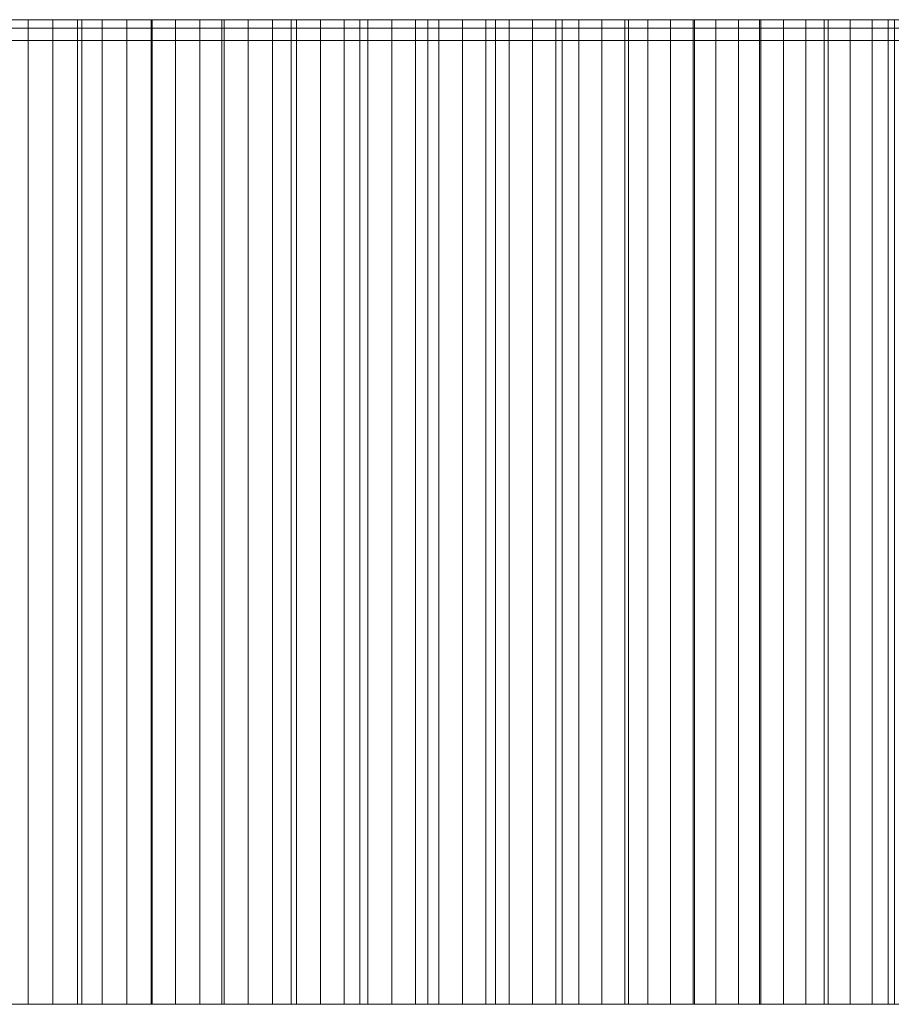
# Model space of a CAD drawing. Header units: centimetres. Extents: x -72 to 74, y -14 to 13.
# Tile 52 of 61: x 59.2 to 62.74, y 9.3 to 13.3. Entities that reach past the tile are written whole.
import ezdxf

# ---------------------------------------------------------------- set-up
doc = ezdxf.new("R2010")
doc.units = ezdxf.units.CM
doc.header["$LTSCALE"] = 2.54
doc.layers.add('Lucido design-1', color=7, linetype='Continuous')

# ---------------------------------------------------------------- blocks, each defined once
blk = doc.blocks.new('Gruppo-2-1')
at = {"color": 230, "linetype": 'Continuous', "lineweight": 9}
for points, invisible_edges in [([(29.3447, 13.3, -58.895), (29.3447, 13.3, -57.895), (73.3955, 13.3, -57.895), (29.3447, 13.3, -58.895)], 12), ([(74.3955, 13.3, -58.895), (29.3447, 13.3, -58.895), (73.3955, 13.3, -57.895), (74.3955, 13.3, -58.895)], 14), ([(58.8279, 13.3, 128.803), (59.1635, 13.3, 129.8423), (59.7366, 13.3, 129.3292), (58.8279, 13.3, 128.803)], 15), ([(58.9296, 13.3, 128.7115), (58.8279, 13.3, 128.803), (59.7366, 13.3, 129.3292), (58.9296, 13.3, 128.7115)], 14), ([(59.0309, 13.3, 128.6197), (58.9296, 13.3, 128.7115), (59.7366, 13.3, 129.3292), (59.0309, 13.3, 128.6197)], 14), ([(59.132, 13.3, 128.5276), (59.0309, 13.3, 128.6197), (59.7366, 13.3, 129.3292), (59.132, 13.3, 128.5276)], 14), ([(59.2328, 13.3, 128.4351), (59.132, 13.3, 128.5276), (59.7366, 13.3, 129.3292), (59.2328, 13.3, 128.4351)], 14), ([(59.1635, 13.3, 129.8423), (59.4511, 13.3, 129.587), (59.7366, 13.3, 129.3292), (59.1635, 13.3, 129.8423)], 12), ([(59.3333, 13.3, 128.3424), (59.2328, 13.3, 128.4351), (59.7366, 13.3, 129.3292), (59.3333, 13.3, 128.3424)], 14), ([(59.3333, 13.3, 128.3424), (59.7366, 13.3, 129.3292), (60.3009, 13.3, 128.8064), (59.3333, 13.3, 128.3424)], 15), ([(59.4335, 13.3, 128.2493), (59.3333, 13.3, 128.3424), (60.3009, 13.3, 128.8064), (59.4335, 13.3, 128.2493)], 14), ([(59.5334, 13.3, 128.1559), (59.4335, 13.3, 128.2493), (60.3009, 13.3, 128.8064), (59.5334, 13.3, 128.1559)], 14), ([(59.633, 13.3, 128.0622), (59.5334, 13.3, 128.1559), (60.3009, 13.3, 128.8064), (59.633, 13.3, 128.0622)], 14), ([(59.7323, 13.3, 127.9682), (59.633, 13.3, 128.0622), (60.3009, 13.3, 128.8064), (59.7323, 13.3, 127.9682)], 14), ([(59.7323, 13.3, 127.9682), (60.3009, 13.3, 128.8064), (60.5797, 13.3, 128.5414), (59.7323, 13.3, 127.9682)], 13), ([(59.8314, 13.3, 127.8739), (59.7323, 13.3, 127.9682), (60.5797, 13.3, 128.5414), (59.8314, 13.3, 127.8739)], 14), ([(59.7366, 13.3, 129.3292), (60.0199, 13.3, 129.069), (60.3009, 13.3, 128.8064), (59.7366, 13.3, 129.3292)], 12), ([(59.9301, 13.3, 127.7793), (59.8314, 13.3, 127.8739), (60.5797, 13.3, 128.5414), (59.9301, 13.3, 127.7793)], 14), ([(60.0285, 13.3, 127.6844), (59.9301, 13.3, 127.7793), (60.5797, 13.3, 128.5414), (60.0285, 13.3, 127.6844)], 14), ([(60.1267, 13.3, 127.5891), (60.0285, 13.3, 127.6844), (60.5797, 13.3, 128.5414), (60.1267, 13.3, 127.5891)], 14), ([(60.1267, 13.3, 127.5891), (60.5797, 13.3, 128.5414), (61.1304, 13.3, 128.0044), (60.1267, 13.3, 127.5891)], 15), ([(60.2246, 13.3, 127.4936), (60.1267, 13.3, 127.5891), (61.1304, 13.3, 128.0044), (60.2246, 13.3, 127.4936)], 14), ([(60.3221, 13.3, 127.3978), (60.2246, 13.3, 127.4936), (61.1304, 13.3, 128.0044), (60.3221, 13.3, 127.3978)], 14), ([(60.4194, 13.3, 127.3016), (60.3221, 13.3, 127.3978), (61.1304, 13.3, 128.0044), (60.4194, 13.3, 127.3016)], 14), ([(60.5163, 13.3, 127.2052), (60.4194, 13.3, 127.3016), (61.1304, 13.3, 128.0044), (60.5163, 13.3, 127.2052)], 14), ([(60.5163, 13.3, 127.2052), (61.1304, 13.3, 128.0044), (61.4023, 13.3, 127.7323), (60.5163, 13.3, 127.2052)], 13), ([(60.613, 13.3, 127.1084), (60.5163, 13.3, 127.2052), (61.4023, 13.3, 127.7323), (60.613, 13.3, 127.1084)], 14), ([(60.5797, 13.3, 128.5414), (60.8562, 13.3, 128.2741), (61.1304, 13.3, 128.0044), (60.5797, 13.3, 128.5414)], 12), ([(60.7094, 13.3, 127.0114), (60.613, 13.3, 127.1084), (61.4023, 13.3, 127.7323), (60.7094, 13.3, 127.0114)], 14), ([(60.8054, 13.3, 126.914), (60.7094, 13.3, 127.0114), (61.4023, 13.3, 127.7323), (60.8054, 13.3, 126.914)], 14), ([(60.9012, 13.3, 126.8164), (60.8054, 13.3, 126.914), (61.4023, 13.3, 127.7323), (60.9012, 13.3, 126.8164)], 14), ([(60.9966, 13.3, 126.7185), (60.9012, 13.3, 126.8164), (61.4023, 13.3, 127.7323), (60.9966, 13.3, 126.7185)], 14), ([(60.9966, 13.3, 126.7185), (61.4023, 13.3, 127.7323), (61.9391, 13.3, 127.1813), (60.9966, 13.3, 126.7185)], 15), ([(61.0918, 13.3, 126.6202), (60.9966, 13.3, 126.7185), (61.9391, 13.3, 127.1813), (61.0918, 13.3, 126.6202)], 14), ([(61.1866, 13.3, 126.5217), (61.0918, 13.3, 126.6202), (61.9391, 13.3, 127.1813), (61.1866, 13.3, 126.5217)], 14), ([(61.2811, 13.3, 126.4229), (61.1866, 13.3, 126.5217), (61.9391, 13.3, 127.1813), (61.2811, 13.3, 126.4229)], 14), ([(61.3754, 13.3, 126.3237), (61.2811, 13.3, 126.4229), (61.9391, 13.3, 127.1813), (61.3754, 13.3, 126.3237)], 14), ([(61.3754, 13.3, 126.3237), (61.9391, 13.3, 127.1813), (62.204, 13.3, 126.9024), (61.3754, 13.3, 126.3237)], 13), ([(61.4693, 13.3, 126.2243), (61.3754, 13.3, 126.3237), (62.204, 13.3, 126.9024), (61.4693, 13.3, 126.2243)], 14), ([(61.4023, 13.3, 127.7323), (61.6719, 13.3, 127.458), (61.9391, 13.3, 127.1813), (61.4023, 13.3, 127.7323)], 12), ([(61.5629, 13.3, 126.1246), (61.4693, 13.3, 126.2243), (62.204, 13.3, 126.9024), (61.5629, 13.3, 126.1246)], 14), ([(61.6562, 13.3, 126.0246), (61.5629, 13.3, 126.1246), (62.204, 13.3, 126.9024), (61.6562, 13.3, 126.0246)], 14), ([(61.7492, 13.3, 125.9244), (61.6562, 13.3, 126.0246), (62.204, 13.3, 126.9024), (61.7492, 13.3, 125.9244)], 14), ([(61.7492, 13.3, 125.9244), (62.204, 13.3, 126.9024), (62.7264, 13.3, 126.3378), (61.7492, 13.3, 125.9244)], 15), ([(61.8419, 13.3, 125.8238), (61.7492, 13.3, 125.9244), (62.7264, 13.3, 126.3378), (61.8419, 13.3, 125.8238)], 14), ([(61.9342, 13.3, 125.7229), (61.8419, 13.3, 125.8238), (62.7264, 13.3, 126.3378), (61.9342, 13.3, 125.7229)], 14), ([(62.0263, 13.3, 125.6218), (61.9342, 13.3, 125.7229), (62.7264, 13.3, 126.3378), (62.0263, 13.3, 125.6218)], 14), ([(62.118, 13.3, 125.5204), (62.0263, 13.3, 125.6218), (62.7264, 13.3, 126.3378), (62.118, 13.3, 125.5204)], 14), ([(62.2094, 13.3, 125.4186), (62.118, 13.3, 125.5204), (62.7264, 13.3, 126.3378), (62.2094, 13.3, 125.4186)], 14), ([(62.204, 13.3, 126.9024), (62.4664, 13.3, 126.6212), (62.7264, 13.3, 126.3378), (62.204, 13.3, 126.9024)], 12), ([(62.2094, 13.3, 125.4186), (62.7264, 13.3, 126.3378), (63.2392, 13.3, 125.7643), (62.2094, 13.3, 125.4186)], 15), ([(62.3005, 13.3, 125.3167), (62.2094, 13.3, 125.4186), (63.2392, 13.3, 125.7643), (62.3005, 13.3, 125.3167)], 14), ([(62.3913, 13.3, 125.2144), (62.3005, 13.3, 125.3167), (63.2392, 13.3, 125.7643), (62.3913, 13.3, 125.2144)], 14), ([(62.4818, 13.3, 125.1118), (62.3913, 13.3, 125.2144), (63.2392, 13.3, 125.7643), (62.4818, 13.3, 125.1118)], 14), ([(62.5719, 13.3, 125.009), (62.4818, 13.3, 125.1118), (63.2392, 13.3, 125.7643), (62.5719, 13.3, 125.009)], 14), ([(62.5719, 13.3, 125.009), (63.2392, 13.3, 125.7643), (63.4919, 13.3, 125.4744), (62.5719, 13.3, 125.009)], 13), ([(62.6617, 13.3, 124.9058), (62.5719, 13.3, 125.009), (63.4919, 13.3, 125.4744), (62.6617, 13.3, 124.9058)], 14), ([(62.7512, 13.3, 124.8024), (62.6617, 13.3, 124.9058), (63.4919, 13.3, 125.4744), (62.7512, 13.3, 124.8024)], 14), ([(62.7264, 13.3, 126.3378), (62.984, 13.3, 126.0522), (63.2392, 13.3, 125.7643), (62.7264, 13.3, 126.3378)], 12), ([(-14.5734, 13.2658, 96.0359), (35.8883, 13.2658, 139.5837), (73.3955, 13.2658, 95.1085), (-14.5734, 13.2658, 96.0359)], 15), ([(-14.5734, 13.2658, -57.895), (-14.5734, 13.2658, 96.0359), (73.3955, 13.2658, 95.1085), (-14.5734, 13.2658, -57.895)], 14), ([(-14.5734, 13.2658, -57.895), (73.3955, 13.2658, 95.1085), (73.3955, 13.2658, -57.895), (-14.5734, 13.2658, -57.895)], 9), ([(35.8883, 13.2658, 139.5837), (49.2576, 13.2658, 135.3416), (59.2328, 13.2658, 128.4351), (35.8883, 13.2658, 139.5837)], 15), ([(35.8883, 13.2658, 139.5837), (59.2328, 13.2658, 128.4351), (73.3955, 13.2658, 95.1085), (35.8883, 13.2658, 139.5837)], 15), ([(49.2576, 13.2658, 135.3416), (54.3154, 13.2658, 132.3502), (59.2328, 13.2658, 128.4351), (49.2576, 13.2658, 135.3416)], 15), ([(54.3154, 13.2658, 132.3502), (56.414, 13.2658, 130.8186), (59.2328, 13.2658, 128.4351), (54.3154, 13.2658, 132.3502)], 15), ([(56.414, 13.2658, 130.8186), (57.5865, 13.2658, 129.8762), (59.2328, 13.2658, 128.4351), (56.414, 13.2658, 130.8186)], 15), ([(57.5865, 13.2658, 129.8762), (58.4186, 13.2658, 129.1659), (59.2328, 13.2658, 128.4351), (57.5865, 13.2658, 129.8762)], 15), ([(58.4186, 13.2658, 129.1659), (58.9296, 13.2658, 128.7115), (59.2328, 13.2658, 128.4351), (58.4186, 13.2658, 129.1659)], 15), ([(58.9296, 13.2658, 128.7115), (59.132, 13.2658, 128.5276), (59.2328, 13.2658, 128.4351), (58.9296, 13.2658, 128.7115)], 13), ([(59.2328, 13.2658, 128.4351), (59.3333, 13.2658, 128.3424), (59.4335, 13.2658, 128.2493), (59.2328, 13.2658, 128.4351)], 12), ([(59.2328, 13.2658, 128.4351), (59.4335, 13.2658, 128.2493), (59.5334, 13.2658, 128.1559), (59.2328, 13.2658, 128.4351)], 13), ([(59.2328, 13.2658, 128.4351), (59.5334, 13.2658, 128.1559), (59.7323, 13.2658, 127.9682), (59.2328, 13.2658, 128.4351)], 15), ([(59.2328, 13.2658, 128.4351), (59.7323, 13.2658, 127.9682), (60.3221, 13.2658, 127.3978), (59.2328, 13.2658, 128.4351)], 15), ([(59.2328, 13.2658, 128.4351), (60.3221, 13.2658, 127.3978), (61.8419, 13.2658, 125.8238), (59.2328, 13.2658, 128.4351)], 15), ([(59.2328, 13.2658, 128.4351), (61.8419, 13.2658, 125.8238), (65.2035, 13.2658, 121.6872), (59.2328, 13.2658, 128.4351)], 15), ([(59.2328, 13.2658, 128.4351), (65.2035, 13.2658, 121.6872), (70.4114, 13.2658, 112.0975), (59.2328, 13.2658, 128.4351)], 15), ([(59.2328, 13.2658, 128.4351), (70.4114, 13.2658, 112.0975), (73.3955, 13.2658, 95.1085), (59.2328, 13.2658, 128.4351)], 15), ([(59.5334, 13.2658, 128.1559), (59.633, 13.2658, 128.0622), (59.7323, 13.2658, 127.9682), (59.5334, 13.2658, 128.1559)], 12), ([(59.7323, 13.2658, 127.9682), (59.8314, 13.2658, 127.8739), (59.9301, 13.2658, 127.7793), (59.7323, 13.2658, 127.9682)], 12), ([(59.7323, 13.2658, 127.9682), (59.9301, 13.2658, 127.7793), (60.0285, 13.2658, 127.6844), (59.7323, 13.2658, 127.9682)], 13), ([(59.7323, 13.2658, 127.9682), (60.0285, 13.2658, 127.6844), (60.3221, 13.2658, 127.3978), (59.7323, 13.2658, 127.9682)], 15), ([(60.0285, 13.2658, 127.6844), (60.1267, 13.2658, 127.5891), (60.2246, 13.2658, 127.4936), (60.0285, 13.2658, 127.6844)], 12), ([(60.0285, 13.2658, 127.6844), (60.2246, 13.2658, 127.4936), (60.3221, 13.2658, 127.3978), (60.0285, 13.2658, 127.6844)], 13), ([(60.3221, 13.2658, 127.3978), (60.4194, 13.2658, 127.3016), (60.5163, 13.2658, 127.2052), (60.3221, 13.2658, 127.3978)], 12), ([(60.3221, 13.2658, 127.3978), (60.5163, 13.2658, 127.2052), (60.7094, 13.2658, 127.0114), (60.3221, 13.2658, 127.3978)], 15), ([(60.3221, 13.2658, 127.3978), (60.7094, 13.2658, 127.0114), (61.1866, 13.2658, 126.5217), (60.3221, 13.2658, 127.3978)], 15), ([(60.3221, 13.2658, 127.3978), (61.1866, 13.2658, 126.5217), (61.8419, 13.2658, 125.8238), (60.3221, 13.2658, 127.3978)], 15), ([(60.5163, 13.2658, 127.2052), (60.613, 13.2658, 127.1084), (60.7094, 13.2658, 127.0114), (60.5163, 13.2658, 127.2052)], 12), ([(60.7094, 13.2658, 127.0114), (60.8054, 13.2658, 126.914), (60.9012, 13.2658, 126.8164), (60.7094, 13.2658, 127.0114)], 12), ([(60.7094, 13.2658, 127.0114), (60.9012, 13.2658, 126.8164), (61.1866, 13.2658, 126.5217), (60.7094, 13.2658, 127.0114)], 15), ([(60.9012, 13.2658, 126.8164), (60.9966, 13.2658, 126.7185), (61.1866, 13.2658, 126.5217), (60.9012, 13.2658, 126.8164)], 14), ([(60.9966, 13.2658, 126.7185), (61.0918, 13.2658, 126.6202), (61.1866, 13.2658, 126.5217), (60.9966, 13.2658, 126.7185)], 12), ([(61.1866, 13.2658, 126.5217), (61.2811, 13.2658, 126.4229), (61.4693, 13.2658, 126.2243), (61.1866, 13.2658, 126.5217)], 14), ([(61.1866, 13.2658, 126.5217), (61.4693, 13.2658, 126.2243), (61.8419, 13.2658, 125.8238), (61.1866, 13.2658, 126.5217)], 15), ([(61.2811, 13.2658, 126.4229), (61.3754, 13.2658, 126.3237), (61.4693, 13.2658, 126.2243), (61.2811, 13.2658, 126.4229)], 12), ([(61.4693, 13.2658, 126.2243), (61.5629, 13.2658, 126.1246), (61.6562, 13.2658, 126.0246), (61.4693, 13.2658, 126.2243)], 12), ([(61.4693, 13.2658, 126.2243), (61.6562, 13.2658, 126.0246), (61.8419, 13.2658, 125.8238), (61.4693, 13.2658, 126.2243)], 15), ([(61.6562, 13.2658, 126.0246), (61.7492, 13.2658, 125.9244), (61.8419, 13.2658, 125.8238), (61.6562, 13.2658, 126.0246)], 12), ([(61.8419, 13.2658, 125.8238), (61.9342, 13.2658, 125.7229), (62.118, 13.2658, 125.5204), (61.8419, 13.2658, 125.8238)], 14), ([(61.8419, 13.2658, 125.8238), (62.118, 13.2658, 125.5204), (62.3005, 13.2658, 125.3167), (61.8419, 13.2658, 125.8238)], 15), ([(61.8419, 13.2658, 125.8238), (62.3005, 13.2658, 125.3167), (62.6617, 13.2658, 124.9058), (61.8419, 13.2658, 125.8238)], 15), ([(61.8419, 13.2658, 125.8238), (62.6617, 13.2658, 124.9058), (63.1939, 13.2658, 124.2813), (61.8419, 13.2658, 125.8238)], 15), ([(61.8419, 13.2658, 125.8238), (63.1939, 13.2658, 124.2813), (65.2035, 13.2658, 121.6872), (61.8419, 13.2658, 125.8238)], 15), ([(61.9342, 13.2658, 125.7229), (62.0263, 13.2658, 125.6218), (62.118, 13.2658, 125.5204), (61.9342, 13.2658, 125.7229)], 12), ([(62.118, 13.2658, 125.5204), (62.2094, 13.2658, 125.4186), (62.3005, 13.2658, 125.3167), (62.118, 13.2658, 125.5204)], 12), ([(62.3005, 13.2658, 125.3167), (62.3913, 13.2658, 125.2144), (62.4818, 13.2658, 125.1118), (62.3005, 13.2658, 125.3167)], 12), ([(62.3005, 13.2658, 125.3167), (62.4818, 13.2658, 125.1118), (62.6617, 13.2658, 124.9058), (62.3005, 13.2658, 125.3167)], 15), ([(62.4818, 13.2658, 125.1118), (62.5719, 13.2658, 125.009), (62.6617, 13.2658, 124.9058), (62.4818, 13.2658, 125.1118)], 12), ([(62.6617, 13.2658, 124.9058), (62.7512, 13.2658, 124.8024), (62.9293, 13.2658, 124.5948), (62.6617, 13.2658, 124.9058)], 14), ([(62.6617, 13.2658, 124.9058), (62.9293, 13.2658, 124.5948), (63.1939, 13.2658, 124.2813), (62.6617, 13.2658, 124.9058)], 15), ([(-14.5734, 13.2158, 96.0359), (35.8883, 13.2158, 139.5837), (73.3955, 13.2158, 95.1085), (-14.5734, 13.2158, 96.0359)], 15), ([(-14.5734, 13.2158, -57.895), (-14.5734, 13.2158, 96.0359), (73.3955, 13.2158, 95.1085), (-14.5734, 13.2158, -57.895)], 14), ([(-14.5734, 13.2158, -57.895), (73.3955, 13.2158, 95.1085), (73.3955, 13.2158, -57.895), (-14.5734, 13.2158, -57.895)], 9), ([(35.8883, 13.2158, 139.5837), (49.2576, 13.2158, 135.3416), (59.2328, 13.2158, 128.4351), (35.8883, 13.2158, 139.5837)], 15), ([(35.8883, 13.2158, 139.5837), (59.2328, 13.2158, 128.4351), (73.3955, 13.2158, 95.1085), (35.8883, 13.2158, 139.5837)], 15), ([(49.2576, 13.2158, 135.3416), (54.3154, 13.2158, 132.3502), (59.2328, 13.2158, 128.4351), (49.2576, 13.2158, 135.3416)], 15), ([(54.3154, 13.2158, 132.3502), (56.414, 13.2158, 130.8186), (59.2328, 13.2158, 128.4351), (54.3154, 13.2158, 132.3502)], 15), ([(56.414, 13.2158, 130.8186), (57.5865, 13.2158, 129.8762), (59.2328, 13.2158, 128.4351), (56.414, 13.2158, 130.8186)], 15), ([(57.5865, 13.2158, 129.8762), (58.4186, 13.2158, 129.1659), (59.2328, 13.2158, 128.4351), (57.5865, 13.2158, 129.8762)], 15), ([(58.4186, 13.2158, 129.1659), (58.9296, 13.2158, 128.7115), (59.2328, 13.2158, 128.4351), (58.4186, 13.2158, 129.1659)], 15), ([(58.9296, 13.2158, 128.7115), (59.132, 13.2158, 128.5276), (59.2328, 13.2158, 128.4351), (58.9296, 13.2158, 128.7115)], 13), ([(59.2328, 13.2158, 128.4351), (59.3333, 13.2158, 128.3424), (59.4335, 13.2158, 128.2493), (59.2328, 13.2158, 128.4351)], 12), ([(59.2328, 13.2158, 128.4351), (59.4335, 13.2158, 128.2493), (59.5334, 13.2158, 128.1559), (59.2328, 13.2158, 128.4351)], 13), ([(59.2328, 13.2158, 128.4351), (59.5334, 13.2158, 128.1559), (59.7323, 13.2158, 127.9682), (59.2328, 13.2158, 128.4351)], 15), ([(59.2328, 13.2158, 128.4351), (59.7323, 13.2158, 127.9682), (60.3221, 13.2158, 127.3978), (59.2328, 13.2158, 128.4351)], 15), ([(59.2328, 13.2158, 128.4351), (60.3221, 13.2158, 127.3978), (61.8419, 13.2158, 125.8238), (59.2328, 13.2158, 128.4351)], 15), ([(59.2328, 13.2158, 128.4351), (61.8419, 13.2158, 125.8238), (65.2035, 13.2158, 121.6872), (59.2328, 13.2158, 128.4351)], 15), ([(59.2328, 13.2158, 128.4351), (65.2035, 13.2158, 121.6872), (70.4114, 13.2158, 112.0975), (59.2328, 13.2158, 128.4351)], 15), ([(59.2328, 13.2158, 128.4351), (70.4114, 13.2158, 112.0975), (73.3955, 13.2158, 95.1085), (59.2328, 13.2158, 128.4351)], 15), ([(59.5334, 13.2158, 128.1559), (59.633, 13.2158, 128.0622), (59.7323, 13.2158, 127.9682), (59.5334, 13.2158, 128.1559)], 12), ([(59.7323, 13.2158, 127.9682), (59.8314, 13.2158, 127.8739), (59.9301, 13.2158, 127.7793), (59.7323, 13.2158, 127.9682)], 12), ([(59.7323, 13.2158, 127.9682), (59.9301, 13.2158, 127.7793), (60.0285, 13.2158, 127.6844), (59.7323, 13.2158, 127.9682)], 13), ([(59.7323, 13.2158, 127.9682), (60.0285, 13.2158, 127.6844), (60.3221, 13.2158, 127.3978), (59.7323, 13.2158, 127.9682)], 15), ([(60.0285, 13.2158, 127.6844), (60.1267, 13.2158, 127.5891), (60.2246, 13.2158, 127.4936), (60.0285, 13.2158, 127.6844)], 12), ([(60.0285, 13.2158, 127.6844), (60.2246, 13.2158, 127.4936), (60.3221, 13.2158, 127.3978), (60.0285, 13.2158, 127.6844)], 13), ([(60.3221, 13.2158, 127.3978), (60.4194, 13.2158, 127.3016), (60.5163, 13.2158, 127.2052), (60.3221, 13.2158, 127.3978)], 12), ([(60.3221, 13.2158, 127.3978), (60.5163, 13.2158, 127.2052), (60.7094, 13.2158, 127.0114), (60.3221, 13.2158, 127.3978)], 15), ([(60.3221, 13.2158, 127.3978), (60.7094, 13.2158, 127.0114), (61.1866, 13.2158, 126.5217), (60.3221, 13.2158, 127.3978)], 15), ([(60.3221, 13.2158, 127.3978), (61.1866, 13.2158, 126.5217), (61.8419, 13.2158, 125.8238), (60.3221, 13.2158, 127.3978)], 15), ([(60.5163, 13.2158, 127.2052), (60.613, 13.2158, 127.1084), (60.7094, 13.2158, 127.0114), (60.5163, 13.2158, 127.2052)], 12), ([(60.7094, 13.2158, 127.0114), (60.8054, 13.2158, 126.914), (60.9012, 13.2158, 126.8164), (60.7094, 13.2158, 127.0114)], 12), ([(60.7094, 13.2158, 127.0114), (60.9012, 13.2158, 126.8164), (61.1866, 13.2158, 126.5217), (60.7094, 13.2158, 127.0114)], 15), ([(60.9012, 13.2158, 126.8164), (60.9966, 13.2158, 126.7185), (61.1866, 13.2158, 126.5217), (60.9012, 13.2158, 126.8164)], 14), ([(60.9966, 13.2158, 126.7185), (61.0918, 13.2158, 126.6202), (61.1866, 13.2158, 126.5217), (60.9966, 13.2158, 126.7185)], 12), ([(61.1866, 13.2158, 126.5217), (61.2811, 13.2158, 126.4229), (61.4693, 13.2158, 126.2243), (61.1866, 13.2158, 126.5217)], 14), ([(61.1866, 13.2158, 126.5217), (61.4693, 13.2158, 126.2243), (61.8419, 13.2158, 125.8238), (61.1866, 13.2158, 126.5217)], 15), ([(61.2811, 13.2158, 126.4229), (61.3754, 13.2158, 126.3237), (61.4693, 13.2158, 126.2243), (61.2811, 13.2158, 126.4229)], 12), ([(61.4693, 13.2158, 126.2243), (61.5629, 13.2158, 126.1246), (61.6562, 13.2158, 126.0246), (61.4693, 13.2158, 126.2243)], 12), ([(61.4693, 13.2158, 126.2243), (61.6562, 13.2158, 126.0246), (61.8419, 13.2158, 125.8238), (61.4693, 13.2158, 126.2243)], 15), ([(61.6562, 13.2158, 126.0246), (61.7492, 13.2158, 125.9244), (61.8419, 13.2158, 125.8238), (61.6562, 13.2158, 126.0246)], 12), ([(61.8419, 13.2158, 125.8238), (61.9342, 13.2158, 125.7229), (62.118, 13.2158, 125.5204), (61.8419, 13.2158, 125.8238)], 14), ([(61.8419, 13.2158, 125.8238), (62.118, 13.2158, 125.5204), (62.3005, 13.2158, 125.3167), (61.8419, 13.2158, 125.8238)], 15), ([(61.8419, 13.2158, 125.8238), (62.3005, 13.2158, 125.3167), (62.6617, 13.2158, 124.9058), (61.8419, 13.2158, 125.8238)], 15), ([(61.8419, 13.2158, 125.8238), (62.6617, 13.2158, 124.9058), (63.1939, 13.2158, 124.2813), (61.8419, 13.2158, 125.8238)], 15), ([(61.8419, 13.2158, 125.8238), (63.1939, 13.2158, 124.2813), (65.2035, 13.2158, 121.6872), (61.8419, 13.2158, 125.8238)], 15), ([(61.9342, 13.2158, 125.7229), (62.0263, 13.2158, 125.6218), (62.118, 13.2158, 125.5204), (61.9342, 13.2158, 125.7229)], 12), ([(62.118, 13.2158, 125.5204), (62.2094, 13.2158, 125.4186), (62.3005, 13.2158, 125.3167), (62.118, 13.2158, 125.5204)], 12), ([(62.3005, 13.2158, 125.3167), (62.3913, 13.2158, 125.2144), (62.4818, 13.2158, 125.1118), (62.3005, 13.2158, 125.3167)], 12), ([(62.3005, 13.2158, 125.3167), (62.4818, 13.2158, 125.1118), (62.6617, 13.2158, 124.9058), (62.3005, 13.2158, 125.3167)], 15), ([(62.4818, 13.2158, 125.1118), (62.5719, 13.2158, 125.009), (62.6617, 13.2158, 124.9058), (62.4818, 13.2158, 125.1118)], 12), ([(62.6617, 13.2158, 124.9058), (62.7512, 13.2158, 124.8024), (62.9293, 13.2158, 124.5948), (62.6617, 13.2158, 124.9058)], 14), ([(62.6617, 13.2158, 124.9058), (62.9293, 13.2158, 124.5948), (63.1939, 13.2158, 124.2813), (62.6617, 13.2158, 124.9058)], 15), ([(29.3447, 9.3, -58.895), (29.3447, 9.3, -57.895), (73.3955, 9.3, -57.895), (29.3447, 9.3, -58.895)], 12), ([(74.3955, 9.3, -58.895), (29.3447, 9.3, -58.895), (73.3955, 9.3, -57.895), (74.3955, 9.3, -58.895)], 14), ([(58.8279, 9.3, 128.803), (59.1635, 9.3, 129.8423), (59.7366, 9.3, 129.3292), (58.8279, 9.3, 128.803)], 15), ([(58.9296, 9.3, 128.7115), (58.8279, 9.3, 128.803), (59.7366, 9.3, 129.3292), (58.9296, 9.3, 128.7115)], 14), ([(59.0309, 9.3, 128.6197), (58.9296, 9.3, 128.7115), (59.7366, 9.3, 129.3292), (59.0309, 9.3, 128.6197)], 14), ([(59.132, 9.3, 128.5276), (59.0309, 9.3, 128.6197), (59.7366, 9.3, 129.3292), (59.132, 9.3, 128.5276)], 14), ([(59.2328, 9.3, 128.4351), (59.132, 9.3, 128.5276), (59.7366, 9.3, 129.3292), (59.2328, 9.3, 128.4351)], 14), ([(59.1635, 9.3, 129.8423), (59.4511, 9.3, 129.587), (59.7366, 9.3, 129.3292), (59.1635, 9.3, 129.8423)], 12), ([(59.3333, 9.3, 128.3424), (59.2328, 9.3, 128.4351), (59.7366, 9.3, 129.3292), (59.3333, 9.3, 128.3424)], 14), ([(59.3333, 9.3, 128.3424), (59.7366, 9.3, 129.3292), (60.3009, 9.3, 128.8064), (59.3333, 9.3, 128.3424)], 15), ([(59.4335, 9.3, 128.2493), (59.3333, 9.3, 128.3424), (60.3009, 9.3, 128.8064), (59.4335, 9.3, 128.2493)], 14), ([(59.5334, 9.3, 128.1559), (59.4335, 9.3, 128.2493), (60.3009, 9.3, 128.8064), (59.5334, 9.3, 128.1559)], 14), ([(59.633, 9.3, 128.0622), (59.5334, 9.3, 128.1559), (60.3009, 9.3, 128.8064), (59.633, 9.3, 128.0622)], 14), ([(59.7323, 9.3, 127.9682), (59.633, 9.3, 128.0622), (60.3009, 9.3, 128.8064), (59.7323, 9.3, 127.9682)], 14), ([(59.7323, 9.3, 127.9682), (60.3009, 9.3, 128.8064), (60.5797, 9.3, 128.5414), (59.7323, 9.3, 127.9682)], 13), ([(59.8314, 9.3, 127.8739), (59.7323, 9.3, 127.9682), (60.5797, 9.3, 128.5414), (59.8314, 9.3, 127.8739)], 14), ([(59.7366, 9.3, 129.3292), (60.0199, 9.3, 129.069), (60.3009, 9.3, 128.8064), (59.7366, 9.3, 129.3292)], 12), ([(59.9301, 9.3, 127.7793), (59.8314, 9.3, 127.8739), (60.5797, 9.3, 128.5414), (59.9301, 9.3, 127.7793)], 14), ([(60.0285, 9.3, 127.6844), (59.9301, 9.3, 127.7793), (60.5797, 9.3, 128.5414), (60.0285, 9.3, 127.6844)], 14), ([(60.1267, 9.3, 127.5891), (60.0285, 9.3, 127.6844), (60.5797, 9.3, 128.5414), (60.1267, 9.3, 127.5891)], 14), ([(60.1267, 9.3, 127.5891), (60.5797, 9.3, 128.5414), (61.1304, 9.3, 128.0044), (60.1267, 9.3, 127.5891)], 15), ([(60.2246, 9.3, 127.4936), (60.1267, 9.3, 127.5891), (61.1304, 9.3, 128.0044), (60.2246, 9.3, 127.4936)], 14), ([(60.3221, 9.3, 127.3978), (60.2246, 9.3, 127.4936), (61.1304, 9.3, 128.0044), (60.3221, 9.3, 127.3978)], 14), ([(60.4194, 9.3, 127.3016), (60.3221, 9.3, 127.3978), (61.1304, 9.3, 128.0044), (60.4194, 9.3, 127.3016)], 14), ([(60.5163, 9.3, 127.2052), (60.4194, 9.3, 127.3016), (61.1304, 9.3, 128.0044), (60.5163, 9.3, 127.2052)], 14), ([(60.5163, 9.3, 127.2052), (61.1304, 9.3, 128.0044), (61.4023, 9.3, 127.7323), (60.5163, 9.3, 127.2052)], 13), ([(60.613, 9.3, 127.1084), (60.5163, 9.3, 127.2052), (61.4023, 9.3, 127.7323), (60.613, 9.3, 127.1084)], 14), ([(60.5797, 9.3, 128.5414), (60.8562, 9.3, 128.2741), (61.1304, 9.3, 128.0044), (60.5797, 9.3, 128.5414)], 12), ([(60.7094, 9.3, 127.0114), (60.613, 9.3, 127.1084), (61.4023, 9.3, 127.7323), (60.7094, 9.3, 127.0114)], 14), ([(60.8054, 9.3, 126.914), (60.7094, 9.3, 127.0114), (61.4023, 9.3, 127.7323), (60.8054, 9.3, 126.914)], 14), ([(60.9012, 9.3, 126.8164), (60.8054, 9.3, 126.914), (61.4023, 9.3, 127.7323), (60.9012, 9.3, 126.8164)], 14), ([(60.9966, 9.3, 126.7185), (60.9012, 9.3, 126.8164), (61.4023, 9.3, 127.7323), (60.9966, 9.3, 126.7185)], 14), ([(60.9966, 9.3, 126.7185), (61.4023, 9.3, 127.7323), (61.9391, 9.3, 127.1813), (60.9966, 9.3, 126.7185)], 15), ([(61.0918, 9.3, 126.6202), (60.9966, 9.3, 126.7185), (61.9391, 9.3, 127.1813), (61.0918, 9.3, 126.6202)], 14), ([(61.1866, 9.3, 126.5217), (61.0918, 9.3, 126.6202), (61.9391, 9.3, 127.1813), (61.1866, 9.3, 126.5217)], 14), ([(61.2811, 9.3, 126.4229), (61.1866, 9.3, 126.5217), (61.9391, 9.3, 127.1813), (61.2811, 9.3, 126.4229)], 14), ([(61.3754, 9.3, 126.3237), (61.2811, 9.3, 126.4229), (61.9391, 9.3, 127.1813), (61.3754, 9.3, 126.3237)], 14), ([(61.3754, 9.3, 126.3237), (61.9391, 9.3, 127.1813), (62.204, 9.3, 126.9024), (61.3754, 9.3, 126.3237)], 13), ([(61.4693, 9.3, 126.2243), (61.3754, 9.3, 126.3237), (62.204, 9.3, 126.9024), (61.4693, 9.3, 126.2243)], 14), ([(61.4023, 9.3, 127.7323), (61.6719, 9.3, 127.458), (61.9391, 9.3, 127.1813), (61.4023, 9.3, 127.7323)], 12), ([(61.5629, 9.3, 126.1246), (61.4693, 9.3, 126.2243), (62.204, 9.3, 126.9024), (61.5629, 9.3, 126.1246)], 14), ([(61.6562, 9.3, 126.0246), (61.5629, 9.3, 126.1246), (62.204, 9.3, 126.9024), (61.6562, 9.3, 126.0246)], 14), ([(61.7492, 9.3, 125.9244), (61.6562, 9.3, 126.0246), (62.204, 9.3, 126.9024), (61.7492, 9.3, 125.9244)], 14), ([(61.7492, 9.3, 125.9244), (62.204, 9.3, 126.9024), (62.7264, 9.3, 126.3378), (61.7492, 9.3, 125.9244)], 15), ([(61.8419, 9.3, 125.8238), (61.7492, 9.3, 125.9244), (62.7264, 9.3, 126.3378), (61.8419, 9.3, 125.8238)], 14), ([(61.9342, 9.3, 125.7229), (61.8419, 9.3, 125.8238), (62.7264, 9.3, 126.3378), (61.9342, 9.3, 125.7229)], 14), ([(62.0263, 9.3, 125.6218), (61.9342, 9.3, 125.7229), (62.7264, 9.3, 126.3378), (62.0263, 9.3, 125.6218)], 14), ([(62.118, 9.3, 125.5204), (62.0263, 9.3, 125.6218), (62.7264, 9.3, 126.3378), (62.118, 9.3, 125.5204)], 14), ([(62.2094, 9.3, 125.4186), (62.118, 9.3, 125.5204), (62.7264, 9.3, 126.3378), (62.2094, 9.3, 125.4186)], 14), ([(62.204, 9.3, 126.9024), (62.4664, 9.3, 126.6212), (62.7264, 9.3, 126.3378), (62.204, 9.3, 126.9024)], 12), ([(62.2094, 9.3, 125.4186), (62.7264, 9.3, 126.3378), (63.2392, 9.3, 125.7643), (62.2094, 9.3, 125.4186)], 15), ([(62.3005, 9.3, 125.3167), (62.2094, 9.3, 125.4186), (63.2392, 9.3, 125.7643), (62.3005, 9.3, 125.3167)], 14), ([(62.3913, 9.3, 125.2144), (62.3005, 9.3, 125.3167), (63.2392, 9.3, 125.7643), (62.3913, 9.3, 125.2144)], 14), ([(62.4818, 9.3, 125.1118), (62.3913, 9.3, 125.2144), (63.2392, 9.3, 125.7643), (62.4818, 9.3, 125.1118)], 14), ([(62.5719, 9.3, 125.009), (62.4818, 9.3, 125.1118), (63.2392, 9.3, 125.7643), (62.5719, 9.3, 125.009)], 14), ([(62.5719, 9.3, 125.009), (63.2392, 9.3, 125.7643), (63.4919, 9.3, 125.4744), (62.5719, 9.3, 125.009)], 13), ([(62.6617, 9.3, 124.9058), (62.5719, 9.3, 125.009), (63.4919, 9.3, 125.4744), (62.6617, 9.3, 124.9058)], 14), ([(62.7512, 9.3, 124.8024), (62.6617, 9.3, 124.9058), (63.4919, 9.3, 125.4744), (62.7512, 9.3, 124.8024)], 14), ([(62.7264, 9.3, 126.3378), (62.984, 9.3, 126.0522), (63.2392, 9.3, 125.7643), (62.7264, 9.3, 126.3378)], 12)]:
    blk.add_3dface(points, dxfattribs=dict(at, invisible_edges=invisible_edges))
for points in [[(29.3447, 13.3, -58.895), (29.3447, 9.3, -58.895), (74.3955, 9.3, -58.895), (74.3955, 13.3, -58.895)], [(73.3955, 13.3, -57.895), (73.3955, 9.3, -57.895), (29.3447, 9.3, -57.895), (29.3447, 13.3, -57.895)], [(59.132, 13.3, 128.5276), (59.132, 9.3, 128.5276), (59.2328, 9.3, 128.4351), (59.2328, 13.3, 128.4351)], [(59.4511, 13.3, 129.587), (59.4511, 9.3, 129.587), (59.1635, 9.3, 129.8423), (59.1635, 13.3, 129.8423)], [(59.2328, 13.3, 128.4351), (59.2328, 9.3, 128.4351), (59.3333, 9.3, 128.3424), (59.3333, 13.3, 128.3424)], [(59.3333, 13.3, 128.3424), (59.3333, 9.3, 128.3424), (59.4335, 9.3, 128.2493), (59.4335, 13.3, 128.2493)], [(59.4335, 13.3, 128.2493), (59.4335, 9.3, 128.2493), (59.5334, 9.3, 128.1559), (59.5334, 13.3, 128.1559)], [(59.7366, 13.3, 129.3292), (59.7366, 9.3, 129.3292), (59.4511, 9.3, 129.587), (59.4511, 13.3, 129.587)], [(59.5334, 13.3, 128.1559), (59.5334, 9.3, 128.1559), (59.633, 9.3, 128.0622), (59.633, 13.3, 128.0622)], [(59.633, 13.3, 128.0622), (59.633, 9.3, 128.0622), (59.7323, 9.3, 127.9682), (59.7323, 13.3, 127.9682)], [(59.7323, 13.3, 127.9682), (59.7323, 9.3, 127.9682), (59.8314, 9.3, 127.8739), (59.8314, 13.3, 127.8739)], [(60.0199, 13.3, 129.069), (60.0199, 9.3, 129.069), (59.7366, 9.3, 129.3292), (59.7366, 13.3, 129.3292)], [(59.8314, 13.3, 127.8739), (59.8314, 9.3, 127.8739), (59.9301, 9.3, 127.7793), (59.9301, 13.3, 127.7793)], [(59.9301, 13.3, 127.7793), (59.9301, 9.3, 127.7793), (60.0285, 9.3, 127.6844), (60.0285, 13.3, 127.6844)], [(60.3009, 13.3, 128.8064), (60.3009, 9.3, 128.8064), (60.0199, 9.3, 129.069), (60.0199, 13.3, 129.069)], [(60.0285, 13.3, 127.6844), (60.0285, 9.3, 127.6844), (60.1267, 9.3, 127.5891), (60.1267, 13.3, 127.5891)], [(60.1267, 13.3, 127.5891), (60.1267, 9.3, 127.5891), (60.2246, 9.3, 127.4936), (60.2246, 13.3, 127.4936)], [(60.2246, 13.3, 127.4936), (60.2246, 9.3, 127.4936), (60.3221, 9.3, 127.3978), (60.3221, 13.3, 127.3978)], [(60.5797, 13.3, 128.5414), (60.5797, 9.3, 128.5414), (60.3009, 9.3, 128.8064), (60.3009, 13.3, 128.8064)], [(60.3221, 13.3, 127.3978), (60.3221, 9.3, 127.3978), (60.4194, 9.3, 127.3016), (60.4194, 13.3, 127.3016)], [(60.4194, 13.3, 127.3016), (60.4194, 9.3, 127.3016), (60.5163, 9.3, 127.2052), (60.5163, 13.3, 127.2052)], [(60.5163, 13.3, 127.2052), (60.5163, 9.3, 127.2052), (60.613, 9.3, 127.1084), (60.613, 13.3, 127.1084)], [(60.8562, 13.3, 128.2741), (60.8562, 9.3, 128.2741), (60.5797, 9.3, 128.5414), (60.5797, 13.3, 128.5414)], [(60.613, 13.3, 127.1084), (60.613, 9.3, 127.1084), (60.7094, 9.3, 127.0114), (60.7094, 13.3, 127.0114)], [(60.7094, 13.3, 127.0114), (60.7094, 9.3, 127.0114), (60.8054, 9.3, 126.914), (60.8054, 13.3, 126.914)], [(60.8054, 13.3, 126.914), (60.8054, 9.3, 126.914), (60.9012, 9.3, 126.8164), (60.9012, 13.3, 126.8164)], [(61.1304, 13.3, 128.0044), (61.1304, 9.3, 128.0044), (60.8562, 9.3, 128.2741), (60.8562, 13.3, 128.2741)], [(60.9012, 13.3, 126.8164), (60.9012, 9.3, 126.8164), (60.9966, 9.3, 126.7185), (60.9966, 13.3, 126.7185)], [(60.9966, 13.3, 126.7185), (60.9966, 9.3, 126.7185), (61.0918, 9.3, 126.6202), (61.0918, 13.3, 126.6202)], [(61.0918, 13.3, 126.6202), (61.0918, 9.3, 126.6202), (61.1866, 9.3, 126.5217), (61.1866, 13.3, 126.5217)], [(61.4023, 13.3, 127.7323), (61.4023, 9.3, 127.7323), (61.1304, 9.3, 128.0044), (61.1304, 13.3, 128.0044)], [(61.1866, 13.3, 126.5217), (61.1866, 9.3, 126.5217), (61.2811, 9.3, 126.4229), (61.2811, 13.3, 126.4229)], [(61.2811, 13.3, 126.4229), (61.2811, 9.3, 126.4229), (61.3754, 9.3, 126.3237), (61.3754, 13.3, 126.3237)], [(61.3754, 13.3, 126.3237), (61.3754, 9.3, 126.3237), (61.4693, 9.3, 126.2243), (61.4693, 13.3, 126.2243)], [(61.6719, 13.3, 127.458), (61.6719, 9.3, 127.458), (61.4023, 9.3, 127.7323), (61.4023, 13.3, 127.7323)], [(61.4693, 13.3, 126.2243), (61.4693, 9.3, 126.2243), (61.5629, 9.3, 126.1246), (61.5629, 13.3, 126.1246)], [(61.5629, 13.3, 126.1246), (61.5629, 9.3, 126.1246), (61.6562, 9.3, 126.0246), (61.6562, 13.3, 126.0246)], [(61.6562, 13.3, 126.0246), (61.6562, 9.3, 126.0246), (61.7492, 9.3, 125.9244), (61.7492, 13.3, 125.9244)], [(61.9391, 13.3, 127.1813), (61.9391, 9.3, 127.1813), (61.6719, 9.3, 127.458), (61.6719, 13.3, 127.458)], [(61.7492, 13.3, 125.9244), (61.7492, 9.3, 125.9244), (61.8419, 9.3, 125.8238), (61.8419, 13.3, 125.8238)], [(61.8419, 13.3, 125.8238), (61.8419, 9.3, 125.8238), (61.9342, 9.3, 125.7229), (61.9342, 13.3, 125.7229)], [(61.9342, 13.3, 125.7229), (61.9342, 9.3, 125.7229), (62.0263, 9.3, 125.6218), (62.0263, 13.3, 125.6218)], [(62.204, 13.3, 126.9024), (62.204, 9.3, 126.9024), (61.9391, 9.3, 127.1813), (61.9391, 13.3, 127.1813)], [(62.0263, 13.3, 125.6218), (62.0263, 9.3, 125.6218), (62.118, 9.3, 125.5204), (62.118, 13.3, 125.5204)], [(62.118, 13.3, 125.5204), (62.118, 9.3, 125.5204), (62.2094, 9.3, 125.4186), (62.2094, 13.3, 125.4186)], [(62.4664, 13.3, 126.6212), (62.4664, 9.3, 126.6212), (62.204, 9.3, 126.9024), (62.204, 13.3, 126.9024)], [(62.2094, 13.3, 125.4186), (62.2094, 9.3, 125.4186), (62.3005, 9.3, 125.3167), (62.3005, 13.3, 125.3167)], [(62.3005, 13.3, 125.3167), (62.3005, 9.3, 125.3167), (62.3913, 9.3, 125.2144), (62.3913, 13.3, 125.2144)], [(62.3913, 13.3, 125.2144), (62.3913, 9.3, 125.2144), (62.4818, 9.3, 125.1118), (62.4818, 13.3, 125.1118)], [(62.7264, 13.3, 126.3378), (62.7264, 9.3, 126.3378), (62.4664, 9.3, 126.6212), (62.4664, 13.3, 126.6212)], [(62.4818, 13.3, 125.1118), (62.4818, 9.3, 125.1118), (62.5719, 9.3, 125.009), (62.5719, 13.3, 125.009)], [(62.5719, 13.3, 125.009), (62.5719, 9.3, 125.009), (62.6617, 9.3, 124.9058), (62.6617, 13.3, 124.9058)], [(62.6617, 13.3, 124.9058), (62.6617, 9.3, 124.9058), (62.7512, 9.3, 124.8024), (62.7512, 13.3, 124.8024)], [(62.984, 13.3, 126.0522), (62.984, 9.3, 126.0522), (62.7264, 9.3, 126.3378), (62.7264, 13.3, 126.3378)], [(-14.5734, 13.2658, -57.895), (-14.5734, 13.2158, -57.895), (73.3955, 13.2158, -57.895), (73.3955, 13.2658, -57.895)], [(59.2328, 13.2658, 128.4351), (59.2328, 13.2158, 128.4351), (59.132, 13.2158, 128.5276), (59.132, 13.2658, 128.5276)], [(59.3333, 13.2658, 128.3424), (59.3333, 13.2158, 128.3424), (59.2328, 13.2158, 128.4351), (59.2328, 13.2658, 128.4351)], [(59.4335, 13.2658, 128.2493), (59.4335, 13.2158, 128.2493), (59.3333, 13.2158, 128.3424), (59.3333, 13.2658, 128.3424)], [(59.5334, 13.2658, 128.1559), (59.5334, 13.2158, 128.1559), (59.4335, 13.2158, 128.2493), (59.4335, 13.2658, 128.2493)], [(59.633, 13.2658, 128.0622), (59.633, 13.2158, 128.0622), (59.5334, 13.2158, 128.1559), (59.5334, 13.2658, 128.1559)], [(59.7323, 13.2658, 127.9682), (59.7323, 13.2158, 127.9682), (59.633, 13.2158, 128.0622), (59.633, 13.2658, 128.0622)], [(59.8314, 13.2658, 127.8739), (59.8314, 13.2158, 127.8739), (59.7323, 13.2158, 127.9682), (59.7323, 13.2658, 127.9682)], [(59.9301, 13.2658, 127.7793), (59.9301, 13.2158, 127.7793), (59.8314, 13.2158, 127.8739), (59.8314, 13.2658, 127.8739)], [(60.0285, 13.2658, 127.6844), (60.0285, 13.2158, 127.6844), (59.9301, 13.2158, 127.7793), (59.9301, 13.2658, 127.7793)], [(60.1267, 13.2658, 127.5891), (60.1267, 13.2158, 127.5891), (60.0285, 13.2158, 127.6844), (60.0285, 13.2658, 127.6844)], [(60.2246, 13.2658, 127.4936), (60.2246, 13.2158, 127.4936), (60.1267, 13.2158, 127.5891), (60.1267, 13.2658, 127.5891)], [(60.3221, 13.2658, 127.3978), (60.3221, 13.2158, 127.3978), (60.2246, 13.2158, 127.4936), (60.2246, 13.2658, 127.4936)], [(60.4194, 13.2658, 127.3016), (60.4194, 13.2158, 127.3016), (60.3221, 13.2158, 127.3978), (60.3221, 13.2658, 127.3978)], [(60.5163, 13.2658, 127.2052), (60.5163, 13.2158, 127.2052), (60.4194, 13.2158, 127.3016), (60.4194, 13.2658, 127.3016)], [(60.613, 13.2658, 127.1084), (60.613, 13.2158, 127.1084), (60.5163, 13.2158, 127.2052), (60.5163, 13.2658, 127.2052)], [(60.7094, 13.2658, 127.0114), (60.7094, 13.2158, 127.0114), (60.613, 13.2158, 127.1084), (60.613, 13.2658, 127.1084)], [(60.8054, 13.2658, 126.914), (60.8054, 13.2158, 126.914), (60.7094, 13.2158, 127.0114), (60.7094, 13.2658, 127.0114)], [(60.9012, 13.2658, 126.8164), (60.9012, 13.2158, 126.8164), (60.8054, 13.2158, 126.914), (60.8054, 13.2658, 126.914)], [(60.9966, 13.2658, 126.7185), (60.9966, 13.2158, 126.7185), (60.9012, 13.2158, 126.8164), (60.9012, 13.2658, 126.8164)], [(61.0918, 13.2658, 126.6202), (61.0918, 13.2158, 126.6202), (60.9966, 13.2158, 126.7185), (60.9966, 13.2658, 126.7185)], [(61.1866, 13.2658, 126.5217), (61.1866, 13.2158, 126.5217), (61.0918, 13.2158, 126.6202), (61.0918, 13.2658, 126.6202)], [(61.2811, 13.2658, 126.4229), (61.2811, 13.2158, 126.4229), (61.1866, 13.2158, 126.5217), (61.1866, 13.2658, 126.5217)], [(61.3754, 13.2658, 126.3237), (61.3754, 13.2158, 126.3237), (61.2811, 13.2158, 126.4229), (61.2811, 13.2658, 126.4229)], [(61.4693, 13.2658, 126.2243), (61.4693, 13.2158, 126.2243), (61.3754, 13.2158, 126.3237), (61.3754, 13.2658, 126.3237)], [(61.5629, 13.2658, 126.1246), (61.5629, 13.2158, 126.1246), (61.4693, 13.2158, 126.2243), (61.4693, 13.2658, 126.2243)], [(61.6562, 13.2658, 126.0246), (61.6562, 13.2158, 126.0246), (61.5629, 13.2158, 126.1246), (61.5629, 13.2658, 126.1246)], [(61.7492, 13.2658, 125.9244), (61.7492, 13.2158, 125.9244), (61.6562, 13.2158, 126.0246), (61.6562, 13.2658, 126.0246)], [(61.8419, 13.2658, 125.8238), (61.8419, 13.2158, 125.8238), (61.7492, 13.2158, 125.9244), (61.7492, 13.2658, 125.9244)], [(61.9342, 13.2658, 125.7229), (61.9342, 13.2158, 125.7229), (61.8419, 13.2158, 125.8238), (61.8419, 13.2658, 125.8238)], [(62.0263, 13.2658, 125.6218), (62.0263, 13.2158, 125.6218), (61.9342, 13.2158, 125.7229), (61.9342, 13.2658, 125.7229)], [(62.118, 13.2658, 125.5204), (62.118, 13.2158, 125.5204), (62.0263, 13.2158, 125.6218), (62.0263, 13.2658, 125.6218)], [(62.2094, 13.2658, 125.4186), (62.2094, 13.2158, 125.4186), (62.118, 13.2158, 125.5204), (62.118, 13.2658, 125.5204)], [(62.3005, 13.2658, 125.3167), (62.3005, 13.2158, 125.3167), (62.2094, 13.2158, 125.4186), (62.2094, 13.2658, 125.4186)], [(62.3913, 13.2658, 125.2144), (62.3913, 13.2158, 125.2144), (62.3005, 13.2158, 125.3167), (62.3005, 13.2658, 125.3167)], [(62.4818, 13.2658, 125.1118), (62.4818, 13.2158, 125.1118), (62.3913, 13.2158, 125.2144), (62.3913, 13.2658, 125.2144)], [(62.5719, 13.2658, 125.009), (62.5719, 13.2158, 125.009), (62.4818, 13.2158, 125.1118), (62.4818, 13.2658, 125.1118)], [(62.6617, 13.2658, 124.9058), (62.6617, 13.2158, 124.9058), (62.5719, 13.2158, 125.009), (62.5719, 13.2658, 125.009)], [(62.7512, 13.2658, 124.8024), (62.7512, 13.2158, 124.8024), (62.6617, 13.2158, 124.9058), (62.6617, 13.2658, 124.9058)]]:
    blk.add_3dface(points, dxfattribs=at)
blk = doc.blocks.new('Gruppo-3-1')
at = {"color": 230}
blk.add_blockref('Gruppo-2-1', (0, 0), dxfattribs=at)

msp = doc.modelspace()

# ---------------------------------------------------------------- block references
at = {"layer": 'Lucido design-1', "color": 230, "true_color": 0xff0066}
msp.add_blockref('Gruppo-3-1', (0, 0), dxfattribs=at)

doc.saveas('drawing.dxf')
